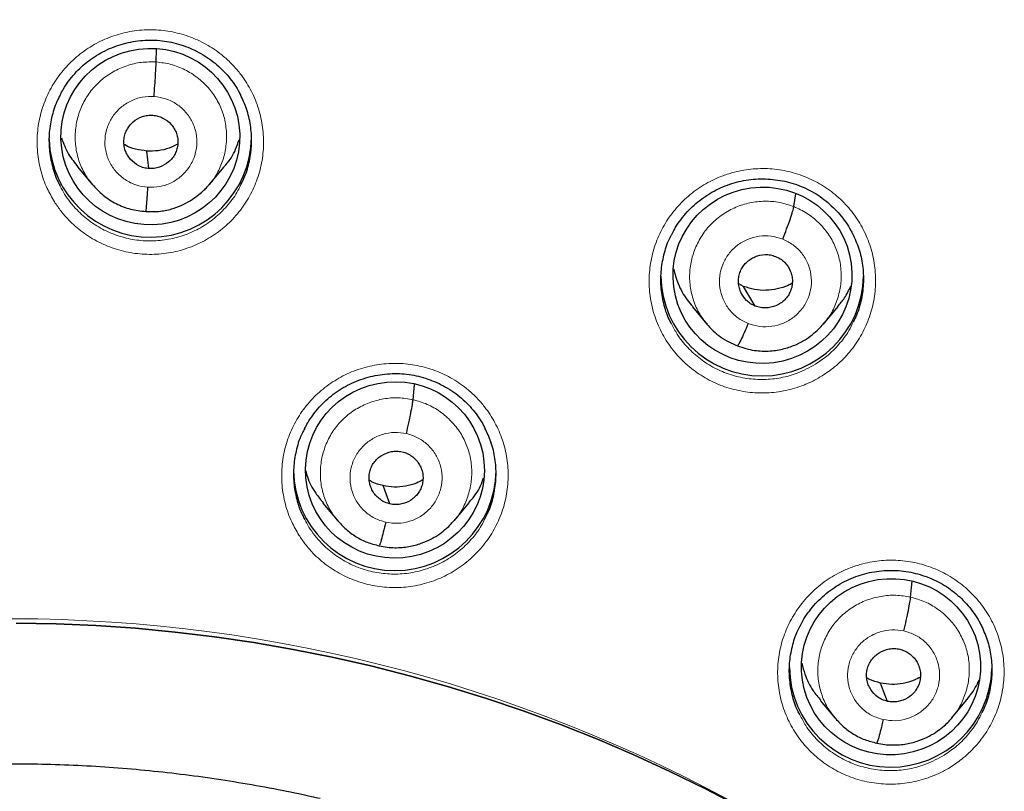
# Model space of a CAD drawing. Header units: millimetres. Extents: x 8 to 2427, y 12 to 2587.
# Tile 136 of 153: x 1095 to 1112, y 1865 to 1878. Entities that reach past the tile are written whole.
import ezdxf

# ---------------------------------------------------------------- set-up
doc = ezdxf.new("R2010")
doc.units = ezdxf.units.MM

msp = doc.modelspace()

# ---------------------------------------------------------------- linework, layer by layer
at = {"color": 7, "linetype": 'Continuous', "lineweight": 30}
for p, q in [((1097.695, 1877.463), (1097.701, 1877.681)), ((1097.574, 1875.673), (1097.538, 1875.968)), ((1096.379, 1875.698), (1096.624, 1875.404)), ((1098.587, 1875.404), (1098.832, 1875.697)), ((1098.585, 1875.406), (1098.57, 1875.391)), ((1108.398, 1875.035), (1108.43, 1875.25)), ((1107.555, 1873.697), (1107.472, 1873.74)), ((1107.75, 1873.365), (1107.555, 1873.697)), ((1106.695, 1873.356), (1106.939, 1873.063)), ((1108.897, 1873.064), (1109.14, 1873.357)), ((1108.906, 1873.085), (1108.892, 1873.068)), ((1102.008, 1871.795), (1102.031, 1872.053)), ((1100.493, 1870.061), (1100.738, 1869.767)), ((1102.701, 1869.766), (1102.945, 1870.06)), ((1110.358, 1868.481), (1110.382, 1868.752)), ((1108.842, 1866.747), (1109.088, 1866.453)), ((1111.052, 1866.457), (1111.296, 1866.751)), ((1111.056, 1866.47), (1111.047, 1866.461))]:
    msp.add_line(p, q, dxfattribs=at)
at = {"color": 7, "linetype": 'Continuous', "lineweight": 30, "flags": 128}
for points in [[(1101.619, 1870.045), (1101.553, 1870.217), (1101.502, 1870.353)], [(1095.347, 1868.043), (1096.014, 1868.032), (1096.682, 1868.004), (1097.348, 1867.958), (1098.013, 1867.896), (1098.675, 1867.816), (1099.336, 1867.719), (1099.994, 1867.605), (1100.648, 1867.475), (1101.299, 1867.327), (1101.945, 1867.163), (1102.587, 1866.982), (1103.224, 1866.785), (1103.855, 1866.571), (1104.481, 1866.342), (1105.1, 1866.096), (1105.712, 1865.834), (1106.317, 1865.557), (1106.915, 1865.264), (1107.504, 1864.956)], [(1107.504, 1864.956), (1106.915, 1865.264), (1106.317, 1865.557), (1105.712, 1865.834), (1105.1, 1866.096), (1104.481, 1866.342), (1103.855, 1866.571), (1103.224, 1866.785), (1102.587, 1866.982), (1101.945, 1867.163), (1101.299, 1867.327), (1100.648, 1867.475), (1099.994, 1867.605), (1099.336, 1867.719), (1098.675, 1867.816), (1098.013, 1867.896), (1097.348, 1867.958), (1096.682, 1868.004), (1096.014, 1868.032), (1095.347, 1868.043)], [(1109.969, 1866.732), (1109.903, 1866.905), (1109.852, 1867.04)]]:
    msp.add_lwpolyline(points, dxfattribs=at)
at = {"color": 7, "linetype": 'Continuous', "lineweight": 30}
for centre, start, end in [((1097.596, 1876.222), 182.1062, 359.1568), ((1107.865, 1873.895), 180.8351, 359.1649), ((1101.7, 1870.628), 180.8349, 359.1651), ((1110.022, 1867.328), 180.8404, 358.28)]:
    msp.add_arc(centre, 1.7, start, end, dxfattribs=at)
at = {"color": 252, "linetype": 'Continuous', "lineweight": 0}
msp.add_arc((1095.245, 1842.664), 25.455, 359.5944, 180.1892, dxfattribs=at)
at = {"color": 7, "linetype": 'Continuous', "lineweight": 30}
for centre, major_axis, ratio in [((1097.597, 1876.211), (1.5, 0.045), 0.987065), ((1107.871, 1873.883), (1.489, 0.196), 0.985086), ((1101.702, 1870.616), (1.495, 0.135), 0.986364), ((1110.028, 1867.314), (1.486, 0.226), 0.983473)]:
    msp.add_ellipse(centre, major_axis=major_axis, ratio=ratio, dxfattribs=at)
at = {"color": 252, "linetype": 'Continuous', "lineweight": 0}
for points, knots in [([(1095.404, 1891.756), (1096.796, 1891.721), (1099.58, 1891.651), (1103.722, 1891.088), (1107.8, 1890.193), (1111.781, 1888.94), (1115.633, 1887.349), (1119.327, 1885.43), (1122.833, 1883.198), (1126.125, 1880.67), (1129.177, 1877.866), (1131.964, 1874.808), (1134.464, 1871.521), (1136.659, 1868.03), (1138.531, 1864.361), (1140.065, 1860.545), (1141.249, 1856.61), (1142.077, 1852.588), (1142.527, 1848.511), (1142.644, 1844.804), (1142.448, 1842.476), (1142.367, 1841.509)], [0, 0, 0, 0, 0.053449, 0.106897, 0.160346, 0.213794, 0.267243, 0.320692, 0.37414, 0.427589, 0.481038, 0.534486, 0.587935, 0.641383, 0.694832, 0.748281, 0.801729, 0.855178, 0.908626, 0.962075, 1, 1, 1, 1]), ([(1095.988, 1875.114), (1095.945, 1875.188), (1095.849, 1875.355), (1095.751, 1875.638), (1095.694, 1875.951), (1095.694, 1876.271), (1095.746, 1876.586), (1095.852, 1876.887), (1096.007, 1877.168), (1096.208, 1877.417), (1096.448, 1877.631), (1096.721, 1877.801), (1097.018, 1877.923), (1097.332, 1877.994), (1097.653, 1878.012), (1097.972, 1877.975), (1098.281, 1877.887), (1098.57, 1877.748), (1098.799, 1877.587), (1098.973, 1877.424), (1099.13, 1877.244), (1099.282, 1877.009), (1099.41, 1876.716), (1099.484, 1876.406), (1099.506, 1876.087), (1099.473, 1875.77), (1099.387, 1875.462), (1099.25, 1875.173), (1099.066, 1874.91), (1098.84, 1874.683), (1098.579, 1874.496), (1098.289, 1874.355), (1097.981, 1874.264), (1097.661, 1874.227), (1097.34, 1874.242), (1097.027, 1874.312), (1096.729, 1874.432), (1096.456, 1874.6), (1096.248, 1874.782), (1096.095, 1874.957), (1096.024, 1875.062), (1095.988, 1875.114)], [0, 0, 0, 0, 0.021744, 0.048601, 0.075458, 0.102345, 0.129232, 0.156131, 0.18303, 0.209917, 0.236804, 0.263661, 0.290518, 0.31734, 0.344162, 0.370959, 0.397756, 0.424549, 0.451343, 0.468033, 0.484724, 0.5116, 0.538476, 0.565351, 0.592227, 0.61912, 0.646013, 0.672911, 0.699808, 0.726688, 0.753567, 0.780413, 0.807259, 0.834071, 0.860883, 0.887677, 0.91447, 0.941267, 0.968064, 0.984032, 1, 1, 1, 1]), ([(1096.624, 1875.409), (1096.581, 1875.465), (1096.486, 1875.586), (1096.392, 1875.804), (1096.337, 1876.046), (1096.332, 1876.294), (1096.372, 1876.539), (1096.46, 1876.771), (1096.593, 1876.982), (1096.765, 1877.162), (1096.97, 1877.306), (1097.199, 1877.407), (1097.444, 1877.467), (1097.611, 1877.464), (1097.695, 1877.463)], [0, 0, 0, 0, 0.072223, 0.156514, 0.240761, 0.325118, 0.409476, 0.493722, 0.578013, 0.662375, 0.746748, 0.831151, 0.915518, 1, 1, 1, 1]), ([(1097.695, 1877.463), (1097.778, 1877.453), (1097.944, 1877.433), (1098.178, 1877.34), (1098.39, 1877.209), (1098.573, 1877.038), (1098.719, 1876.836), (1098.821, 1876.609), (1098.875, 1876.367), (1098.88, 1876.119), (1098.84, 1875.873), (1098.75, 1875.643), (1098.661, 1875.485), (1098.594, 1875.416), (1098.585, 1875.406)], [0, 0, 0, 0, 0.089719, 0.179314, 0.268948, 0.358551, 0.448142, 0.537657, 0.627126, 0.716711, 0.806297, 0.895766, 0.985281, 1, 1, 1, 1]), ([(1097.552, 1875.36), (1097.485, 1875.369), (1097.352, 1875.389), (1097.169, 1875.482), (1097.017, 1875.615), (1096.904, 1875.783), (1096.84, 1875.974), (1096.827, 1876.175), (1096.868, 1876.373), (1096.959, 1876.553), (1097.094, 1876.704), (1097.264, 1876.815), (1097.457, 1876.882), (1097.592, 1876.883), (1097.66, 1876.883)], [0, 0, 0, 0, 0.083335, 0.166669, 0.250002, 0.333336, 0.416669, 0.499998, 0.58333, 0.666661, 0.749995, 0.833329, 0.916665, 1, 1, 1, 1]), ([(1097.66, 1876.883), (1097.727, 1876.874), (1097.86, 1876.854), (1098.043, 1876.761), (1098.195, 1876.629), (1098.308, 1876.46), (1098.373, 1876.269), (1098.385, 1876.068), (1098.344, 1875.871), (1098.253, 1875.69), (1098.118, 1875.539), (1097.949, 1875.428), (1097.755, 1875.361), (1097.62, 1875.36), (1097.552, 1875.36)], [0, 0, 0, 0, 0.083333, 0.166663, 0.249997, 0.333332, 0.416664, 0.499997, 0.583327, 0.666661, 0.749995, 0.83333, 0.916664, 1, 1, 1, 1]), ([(1108.871, 1872.194), (1108.943, 1872.243), (1109.103, 1872.351), (1109.316, 1872.563), (1109.506, 1872.821), (1109.647, 1873.108), (1109.74, 1873.414), (1109.777, 1873.732), (1109.762, 1874.05), (1109.692, 1874.362), (1109.571, 1874.657), (1109.4, 1874.927), (1109.187, 1875.165), (1108.936, 1875.364), (1108.656, 1875.518), (1108.352, 1875.623), (1108.036, 1875.677), (1107.715, 1875.676), (1107.437, 1875.629), (1107.209, 1875.558), (1106.988, 1875.463), (1106.748, 1875.318), (1106.504, 1875.109), (1106.299, 1874.861), (1106.138, 1874.584), (1106.028, 1874.284), (1105.969, 1873.97), (1105.965, 1873.651), (1106.014, 1873.336), (1106.117, 1873.034), (1106.269, 1872.753), (1106.467, 1872.502), (1106.704, 1872.288), (1106.975, 1872.117), (1107.27, 1871.992), (1107.583, 1871.92), (1107.903, 1871.899), (1108.223, 1871.933), (1108.491, 1872.008), (1108.706, 1872.099), (1108.816, 1872.163), (1108.871, 1872.194)], [0, 0, 0, 0, 0.021744, 0.048601, 0.075458, 0.102345, 0.129232, 0.156131, 0.18303, 0.209917, 0.236804, 0.263661, 0.290518, 0.31734, 0.344162, 0.370959, 0.397756, 0.424549, 0.451343, 0.468033, 0.484724, 0.5116, 0.538476, 0.565351, 0.592227, 0.61912, 0.646013, 0.672911, 0.699808, 0.726688, 0.753567, 0.780413, 0.807259, 0.834071, 0.860883, 0.887677, 0.91447, 0.941267, 0.968064, 0.984032, 1, 1, 1, 1]), ([(1096.085, 1875.38), (1096.108, 1875.335), (1096.183, 1875.19), (1096.348, 1874.987), (1096.576, 1874.786), (1096.82, 1874.636), (1097.086, 1874.529), (1097.367, 1874.466), (1097.654, 1874.453), (1097.94, 1874.486), (1098.216, 1874.568), (1098.474, 1874.693), (1098.708, 1874.861), (1098.909, 1875.066), (1099.046, 1875.25), (1099.1, 1875.371), (1099.116, 1875.405)], [0, 0, 0, 0, 0.040499, 0.131169, 0.207341, 0.283513, 0.359662, 0.435811, 0.512016, 0.588221, 0.664526, 0.740831, 0.817238, 0.893646, 0.970113, 1, 1, 1, 1]), ([(1106.947, 1873.064), (1106.92, 1873.094), (1106.838, 1873.186), (1106.742, 1873.37), (1106.666, 1873.606), (1106.64, 1873.853), (1106.664, 1874.099), (1106.736, 1874.337), (1106.851, 1874.558), (1107.007, 1874.752), (1107.2, 1874.912), (1107.42, 1875.032), (1107.66, 1875.106), (1107.909, 1875.133), (1108.161, 1875.115), (1108.319, 1875.062), (1108.398, 1875.035)], [0, 0, 0, 0, 0.036254, 0.110411, 0.184559, 0.258644, 0.33269, 0.406833, 0.480977, 0.555022, 0.629107, 0.703255, 0.777412, 0.851596, 0.925747, 1, 1, 1, 1]), ([(1108.398, 1875.035), (1108.473, 1875.001), (1108.625, 1874.931), (1108.819, 1874.772), (1108.98, 1874.583), (1109.1, 1874.365), (1109.175, 1874.128), (1109.201, 1873.882), (1109.177, 1873.635), (1109.104, 1873.398), (1109.013, 1873.211), (1108.933, 1873.116), (1108.906, 1873.085)], [0, 0, 0, 0, 0.10548, 0.210815, 0.316196, 0.421541, 0.526871, 0.632112, 0.737298, 0.842623, 0.947947, 1, 1, 1, 1]), ([(1107.632, 1873.074), (1107.571, 1873.103), (1107.45, 1873.162), (1107.306, 1873.306), (1107.202, 1873.479), (1107.148, 1873.673), (1107.146, 1873.874), (1107.197, 1874.07), (1107.297, 1874.245), (1107.44, 1874.389), (1107.616, 1874.492), (1107.812, 1874.546), (1108.017, 1874.551), (1108.145, 1874.511), (1108.21, 1874.491)], [0, 0, 0, 0, 0.083336, 0.166671, 0.250004, 0.333338, 0.416669, 0.500004, 0.583336, 0.666667, 0.750003, 0.833338, 0.916667, 1, 1, 1, 1]), ([(1108.21, 1874.491), (1108.27, 1874.461), (1108.391, 1874.402), (1108.536, 1874.259), (1108.64, 1874.086), (1108.694, 1873.892), (1108.696, 1873.69), (1108.645, 1873.495), (1108.544, 1873.32), (1108.402, 1873.175), (1108.226, 1873.073), (1108.03, 1873.019), (1107.825, 1873.014), (1107.696, 1873.054), (1107.632, 1873.074)], [0, 0, 0, 0, 0.0833328, 0.1666627, 0.2499974, 0.3333317, 0.4166643, 0.4999972, 0.5833267, 0.6666608, 0.7499952, 0.8333296, 0.9166637, 1, 1, 1, 1]), ([(1108.761, 1872.39), (1108.661, 1872.336), (1108.477, 1872.236), (1108.181, 1872.157), (1107.896, 1872.126), (1107.609, 1872.144), (1107.329, 1872.209), (1107.065, 1872.32), (1106.823, 1872.473), (1106.612, 1872.666), (1106.448, 1872.866), (1106.375, 1873.011), (1106.345, 1873.071)], [0, 0, 0, 0, 0.120188, 0.221158, 0.322128, 0.423068, 0.524008, 0.625022, 0.726036, 0.827182, 0.928329, 1, 1, 1, 1]), ([(1109.395, 1873.104), (1109.372, 1873.054), (1109.309, 1872.918), (1109.159, 1872.721), (1108.969, 1872.53), (1108.826, 1872.434), (1108.761, 1872.39)], [0, 0, 0, 0, 0.170822, 0.46595, 0.761077, 1, 1, 1, 1]), ([(1100.09, 1869.523), (1100.048, 1869.596), (1099.953, 1869.76), (1099.855, 1870.041), (1099.799, 1870.354), (1099.799, 1870.673), (1099.851, 1870.987), (1099.957, 1871.288), (1100.112, 1871.568), (1100.313, 1871.818), (1100.553, 1872.031), (1100.826, 1872.201), (1101.123, 1872.324), (1101.437, 1872.394), (1101.758, 1872.413), (1102.077, 1872.377), (1102.386, 1872.289), (1102.675, 1872.151), (1102.905, 1871.99), (1103.079, 1871.827), (1103.235, 1871.647), (1103.388, 1871.413), (1103.515, 1871.121), (1103.589, 1870.811), (1103.611, 1870.493), (1103.578, 1870.176), (1103.492, 1869.869), (1103.354, 1869.581), (1103.171, 1869.318), (1102.945, 1869.091), (1102.684, 1868.904), (1102.394, 1868.764), (1102.086, 1868.672), (1101.766, 1868.635), (1101.445, 1868.65), (1101.131, 1868.719), (1100.833, 1868.838), (1100.56, 1869.006), (1100.352, 1869.188), (1100.197, 1869.364), (1100.126, 1869.47), (1100.09, 1869.523)], [0, 0, 0, 0, 0.021334, 0.048175, 0.075017, 0.101884, 0.12875, 0.155633, 0.182515, 0.209396, 0.236278, 0.263143, 0.290008, 0.316848, 0.343688, 0.370505, 0.397322, 0.424129, 0.450936, 0.467641, 0.484346, 0.511203, 0.538061, 0.564917, 0.591773, 0.618646, 0.645519, 0.672403, 0.699287, 0.726165, 0.753043, 0.779901, 0.806759, 0.833591, 0.860423, 0.887235, 0.914047, 0.940854, 0.967661, 0.98383, 1, 1, 1, 1]), ([(1100.748, 1869.763), (1100.711, 1869.807), (1100.62, 1869.915), (1100.524, 1870.118), (1100.458, 1870.357), (1100.443, 1870.605), (1100.476, 1870.85), (1100.555, 1871.086), (1100.678, 1871.302), (1100.843, 1871.489), (1101.042, 1871.641), (1101.267, 1871.751), (1101.509, 1871.816), (1101.761, 1871.837), (1101.925, 1871.809), (1102.008, 1871.795)], [0, 0, 0, 0, 0.055131, 0.133886, 0.212575, 0.291222, 0.369973, 0.448724, 0.527371, 0.60606, 0.684815, 0.76358, 0.842374, 0.921133, 1, 1, 1, 1]), ([(1102.008, 1871.795), (1102.088, 1871.772), (1102.249, 1871.727), (1102.465, 1871.599), (1102.654, 1871.437), (1102.808, 1871.241), (1102.919, 1871.018), (1102.984, 1870.779), (1102.999, 1870.531), (1102.966, 1870.285), (1102.885, 1870.052), (1102.796, 1869.878), (1102.721, 1869.797), (1102.702, 1869.777)], [0, 0, 0, 0, 0.096919, 0.193706, 0.290535, 0.387329, 0.484111, 0.580811, 0.67746, 0.774237, 0.871013, 0.967662, 1, 1, 1, 1]), ([(1101.547, 1869.739), (1101.483, 1869.759), (1101.354, 1869.799), (1101.189, 1869.919), (1101.059, 1870.073), (1100.974, 1870.257), (1100.941, 1870.455), (1100.96, 1870.656), (1101.032, 1870.845), (1101.15, 1871.009), (1101.307, 1871.137), (1101.493, 1871.22), (1101.694, 1871.257), (1101.828, 1871.237), (1101.895, 1871.227)], [0, 0, 0, 0, 0.083336, 0.166671, 0.250005, 0.333339, 0.416674, 0.500003, 0.583336, 0.666668, 0.750003, 0.833337, 0.916667, 1, 1, 1, 1]), ([(1101.895, 1871.227), (1101.959, 1871.207), (1102.088, 1871.167), (1102.254, 1871.048), (1102.383, 1870.893), (1102.468, 1870.71), (1102.501, 1870.511), (1102.482, 1870.311), (1102.41, 1870.122), (1102.292, 1869.958), (1102.135, 1869.829), (1101.95, 1869.746), (1101.748, 1869.71), (1101.614, 1869.729), (1101.547, 1869.739)], [0, 0, 0, 0, 0.083333, 0.166663, 0.249998, 0.333332, 0.416664, 0.499997, 0.583327, 0.666661, 0.749995, 0.833329, 0.916664, 1, 1, 1, 1]), ([(1100.188, 1869.786), (1100.211, 1869.742), (1100.259, 1869.648), (1100.355, 1869.516), (1100.491, 1869.358), (1100.678, 1869.195), (1100.921, 1869.045), (1101.188, 1868.937), (1101.467, 1868.876), (1101.756, 1868.862), (1102.04, 1868.895), (1102.318, 1868.977), (1102.575, 1869.102), (1102.811, 1869.27), (1103.01, 1869.473), (1103.149, 1869.659), (1103.204, 1869.78), (1103.22, 1869.816)], [0, 0, 0, 0, 0.039246, 0.084923, 0.131074, 0.206104, 0.283307, 0.358348, 0.435568, 0.510663, 0.587941, 0.663113, 0.74047, 0.815706, 0.893126, 0.968385, 1, 1, 1, 1]), ([(1111.032, 1865.631), (1111.103, 1865.68), (1111.263, 1865.788), (1111.475, 1866), (1111.664, 1866.258), (1111.805, 1866.545), (1111.897, 1866.85), (1111.934, 1867.167), (1111.918, 1867.485), (1111.848, 1867.795), (1111.726, 1868.09), (1111.555, 1868.359), (1111.342, 1868.596), (1111.091, 1868.793), (1110.81, 1868.947), (1110.507, 1869.051), (1110.19, 1869.104), (1109.869, 1869.103), (1109.591, 1869.056), (1109.363, 1868.984), (1109.142, 1868.888), (1108.902, 1868.743), (1108.658, 1868.533), (1108.454, 1868.286), (1108.294, 1868.009), (1108.184, 1867.71), (1108.125, 1867.396), (1108.122, 1867.078), (1108.171, 1866.763), (1108.275, 1866.462), (1108.427, 1866.182), (1108.625, 1865.933), (1108.863, 1865.719), (1109.133, 1865.549), (1109.429, 1865.425), (1109.742, 1865.354), (1110.063, 1865.334), (1110.382, 1865.368), (1110.65, 1865.444), (1110.866, 1865.535), (1110.977, 1865.599), (1111.032, 1865.631)], [0, 0, 0, 0, 0.021607, 0.048472, 0.075337, 0.102219, 0.129101, 0.155983, 0.182865, 0.209732, 0.236598, 0.26344, 0.290282, 0.3171, 0.343918, 0.370725, 0.397532, 0.424344, 0.451156, 0.46788, 0.484603, 0.511479, 0.538355, 0.56523, 0.592106, 0.61899, 0.645873, 0.672752, 0.699631, 0.72649, 0.75335, 0.780183, 0.807017, 0.83383, 0.860643, 0.88745, 0.914257, 0.941074, 0.967891, 0.983946, 1, 1, 1, 1]), ([(1109.097, 1866.45), (1109.06, 1866.494), (1108.97, 1866.601), (1108.874, 1866.803), (1108.808, 1867.041), (1108.793, 1867.289), (1108.826, 1867.535), (1108.906, 1867.77), (1109.029, 1867.986), (1109.193, 1868.174), (1109.392, 1868.326), (1109.617, 1868.437), (1109.859, 1868.502), (1110.111, 1868.523), (1110.275, 1868.495), (1110.358, 1868.481)], [0, 0, 0, 0, 0.054689, 0.133481, 0.212206, 0.290889, 0.369676, 0.448464, 0.52715, 0.605876, 0.684668, 0.76347, 0.8423, 0.921096, 1, 1, 1, 1]), ([(1110.358, 1868.481), (1110.438, 1868.459), (1110.599, 1868.414), (1110.815, 1868.287), (1111.004, 1868.125), (1111.158, 1867.929), (1111.269, 1867.707), (1111.335, 1867.468), (1111.349, 1867.221), (1111.317, 1866.975), (1111.235, 1866.741), (1111.146, 1866.569), (1111.073, 1866.489), (1111.056, 1866.47)], [0, 0, 0, 0, 0.097108, 0.194085, 0.291104, 0.388088, 0.485059, 0.581948, 0.678784, 0.775749, 0.872716, 0.969556, 1, 1, 1, 1]), ([(1109.898, 1866.427), (1109.833, 1866.446), (1109.704, 1866.486), (1109.539, 1866.605), (1109.409, 1866.759), (1109.325, 1866.942), (1109.291, 1867.141), (1109.311, 1867.341), (1109.382, 1867.53), (1109.5, 1867.694), (1109.658, 1867.823), (1109.843, 1867.906), (1110.044, 1867.943), (1110.178, 1867.923), (1110.245, 1867.914)], [0, 0, 0, 0, 0.083336, 0.16667, 0.250005, 0.333339, 0.41667, 0.500002, 0.583336, 0.666665, 0.750002, 0.833337, 0.916667, 1, 1, 1, 1]), ([(1110.245, 1867.914), (1110.309, 1867.894), (1110.438, 1867.855), (1110.604, 1867.735), (1110.734, 1867.581), (1110.818, 1867.398), (1110.852, 1867.2), (1110.832, 1866.999), (1110.761, 1866.811), (1110.642, 1866.646), (1110.485, 1866.518), (1110.3, 1866.434), (1110.098, 1866.397), (1109.964, 1866.417), (1109.898, 1866.427)], [0, 0, 0, 0, 0.083333, 0.166663, 0.249997, 0.333334, 0.416662, 0.499996, 0.583328, 0.666659, 0.749994, 0.833329, 0.916664, 1, 1, 1, 1]), ([(1110.921, 1865.829), (1110.821, 1865.774), (1110.636, 1865.674), (1110.34, 1865.594), (1110.054, 1865.562), (1109.767, 1865.58), (1109.488, 1865.644), (1109.223, 1865.755), (1108.981, 1865.907), (1108.77, 1866.098), (1108.604, 1866.299), (1108.531, 1866.445), (1108.5, 1866.506)], [0, 0, 0, 0, 0.120559, 0.221378, 0.322195, 0.422954, 0.523711, 0.624496, 0.725282, 0.826146, 0.92701, 1, 1, 1, 1]), ([(1111.552, 1866.542), (1111.529, 1866.492), (1111.467, 1866.356), (1111.317, 1866.16), (1111.128, 1865.969), (1110.985, 1865.872), (1110.921, 1865.829)], [0, 0, 0, 0, 0.170544, 0.46633, 0.762114, 1, 1, 1, 1])]:
    msp.add_open_spline(points, degree=3, knots=knots, dxfattribs=at)
at = {"color": 7, "linetype": 'Continuous', "lineweight": 30}
for points, knots in [([(1095.404, 1887.864), (1095.551, 1887.863), (1095.98, 1887.862), (1096.69, 1887.848), (1097.533, 1887.817), (1098.376, 1887.771), (1099.218, 1887.708), (1100.058, 1887.631), (1100.897, 1887.538), (1101.734, 1887.43), (1102.568, 1887.306), (1103.401, 1887.168), (1104.23, 1887.014), (1105.056, 1886.844), (1105.879, 1886.66), (1106.698, 1886.461), (1107.514, 1886.247), (1108.325, 1886.018), (1109.132, 1885.774), (1109.934, 1885.515), (1110.73, 1885.242), (1111.522, 1884.954), (1112.308, 1884.652), (1113.088, 1884.335), (1113.862, 1884.004), (1114.629, 1883.659), (1115.39, 1883.3), (1116.144, 1882.928), (1116.89, 1882.541), (1117.629, 1882.141), (1118.361, 1881.727), (1119.084, 1881.301), (1119.799, 1880.861), (1120.506, 1880.407), (1121.204, 1879.942), (1121.893, 1879.463), (1122.572, 1878.972), (1123.243, 1878.468), (1123.903, 1877.953), (1124.554, 1877.425), (1125.194, 1876.885), (1125.825, 1876.334), (1126.444, 1875.772), (1127.053, 1875.198), (1127.651, 1874.613), (1128.237, 1874.017), (1128.813, 1873.411), (1129.376, 1872.794), (1129.928, 1872.167), (1130.467, 1871.53), (1130.995, 1870.883), (1131.51, 1870.227), (1132.013, 1869.561), (1132.502, 1868.887), (1132.979, 1868.203), (1133.443, 1867.511), (1133.894, 1866.81), (1134.331, 1866.102), (1134.755, 1865.385), (1135.165, 1864.661), (1135.561, 1863.929), (1135.943, 1863.191), (1136.311, 1862.445), (1136.665, 1861.693), (1137.004, 1860.935), (1137.329, 1860.17), (1137.64, 1859.4), (1137.935, 1858.624), (1138.216, 1857.842), (1138.482, 1857.056), (1138.733, 1856.265), (1138.969, 1855.47), (1139.19, 1854.67), (1139.396, 1853.867), (1139.586, 1853.059), (1139.76, 1852.249), (1139.908, 1851.504), (1139.99, 1851.028), (1140.025, 1850.824)], [0, 0, 0, 0, 0.006955, 0.020238, 0.033522, 0.046806, 0.060089, 0.073373, 0.086656, 0.09994, 0.113224, 0.126507, 0.139791, 0.153075, 0.166359, 0.179642, 0.192926, 0.20621, 0.219494, 0.232778, 0.246062, 0.259346, 0.27263, 0.285914, 0.299198, 0.312482, 0.325766, 0.33905, 0.352335, 0.365619, 0.378904, 0.392188, 0.405473, 0.418757, 0.432042, 0.445327, 0.458611, 0.471896, 0.485181, 0.498466, 0.511751, 0.525036, 0.538322, 0.551607, 0.564892, 0.578178, 0.591463, 0.604749, 0.618035, 0.63132, 0.644606, 0.657892, 0.671178, 0.684464, 0.69775, 0.711037, 0.724323, 0.737609, 0.750896, 0.764182, 0.777469, 0.790756, 0.804042, 0.817329, 0.830616, 0.843903, 0.85719, 0.870477, 0.883764, 0.897051, 0.910338, 0.923626, 0.936913, 0.9502, 0.963488, 0.976775, 0.990063, 1, 1, 1, 1]), ([(1096.084, 1876.907), (1096.1, 1876.939), (1096.141, 1877.02), (1096.223, 1877.141), (1096.325, 1877.268), (1096.438, 1877.382), (1096.561, 1877.485), (1096.695, 1877.576), (1096.838, 1877.655), (1096.989, 1877.72), (1097.146, 1877.772), (1097.307, 1877.808), (1097.47, 1877.828), (1097.633, 1877.833), (1097.794, 1877.822), (1097.953, 1877.796), (1098.111, 1877.754), (1098.264, 1877.697), (1098.412, 1877.627), (1098.553, 1877.542), (1098.684, 1877.444), (1098.805, 1877.336), (1098.914, 1877.216), (1099.009, 1877.087), (1099.074, 1876.985), (1099.103, 1876.924), (1099.108, 1876.912)], [0, 0, 0, 0, 0.0293247, 0.07366, 0.1175098, 0.160693, 0.2034693, 0.246675, 0.2904035, 0.3344926, 0.3787482, 0.4229205, 0.466813, 0.5103074, 0.5532858, 0.596349, 0.6398242, 0.6836254, 0.7276303, 0.7716814, 0.8155992, 0.8592727, 0.9025838, 0.9457331, 0.989301, 1, 1, 1, 1]), ([(1097.66, 1876.883), (1097.664, 1876.945), (1097.673, 1877.069), (1097.684, 1877.243), (1097.692, 1877.387), (1097.694, 1877.437), (1097.695, 1877.463)], [0, 0, 0, 0, 0.248368, 0.499431, 0.75054, 1, 1, 1, 1]), ([(1096.085, 1876.908), (1096.071, 1876.883), (1096.009, 1876.775), (1095.943, 1876.564), (1095.893, 1876.283), (1095.894, 1875.996), (1095.946, 1875.716), (1096.013, 1875.509), (1096.072, 1875.403), (1096.085, 1875.38)], [0, 0, 0, 0, 0.054819, 0.234007, 0.413123, 0.592239, 0.771148, 0.950057, 1, 1, 1, 1]), ([(1099.116, 1875.405), (1099.142, 1875.456), (1099.211, 1875.593), (1099.273, 1875.835), (1099.305, 1876.119), (1099.284, 1876.404), (1099.222, 1876.674), (1099.145, 1876.837), (1099.108, 1876.915)], [0, 0, 0, 0, 0.110623, 0.292202, 0.473782, 0.655237, 0.836692, 1, 1, 1, 1]), ([(1097.574, 1875.673), (1097.545, 1875.677), (1097.486, 1875.684), (1097.375, 1875.729), (1097.28, 1875.803), (1097.211, 1875.899), (1097.173, 1875.979), (1097.154, 1876.065), (1097.151, 1876.153), (1097.166, 1876.24), (1097.198, 1876.322), (1097.246, 1876.396), (1097.328, 1876.481), (1097.433, 1876.542), (1097.549, 1876.571), (1097.608, 1876.57), (1097.638, 1876.57)], [0, 0, 0, 0, 0.062684, 0.125226, 0.250206, 0.312843, 0.375206, 0.437536, 0.5, 0.562463, 0.624793, 0.687156, 0.749793, 0.874773, 0.937316, 1, 1, 1, 1]), ([(1097.638, 1876.57), (1097.667, 1876.566), (1097.726, 1876.559), (1097.837, 1876.514), (1097.932, 1876.44), (1098.002, 1876.344), (1098.039, 1876.264), (1098.059, 1876.178), (1098.061, 1876.09), (1098.046, 1876.003), (1098.015, 1875.921), (1097.966, 1875.847), (1097.884, 1875.762), (1097.779, 1875.702), (1097.664, 1875.672), (1097.604, 1875.673), (1097.574, 1875.673)], [0, 0, 0, 0, 0.062684, 0.125227, 0.250207, 0.312844, 0.375207, 0.437537, 0.500001, 0.562464, 0.624794, 0.687157, 0.749794, 0.874774, 0.937316, 1, 1, 1, 1]), ([(1096.104, 1876.188), (1096.14, 1876.096), (1096.208, 1875.919), (1096.326, 1875.771), (1096.382, 1875.7)], [0, 0, 0, 0, 0.5235811, 1, 1, 1, 1]), ([(1097.538, 1875.968), (1097.475, 1875.977), (1097.349, 1875.994), (1097.22, 1876.039), (1097.162, 1876.077), (1097.156, 1876.081)], [0, 0, 0, 0, 0.4754812, 0.9498875, 1, 1, 1, 1]), ([(1098.057, 1876.085), (1098.01, 1876.061), (1097.906, 1876.009), (1097.729, 1875.966), (1097.602, 1875.968), (1097.538, 1875.968)], [0, 0, 0, 0, 0.292779, 0.64599, 1, 1, 1, 1]), ([(1098.828, 1875.7), (1098.84, 1875.712), (1098.924, 1875.799), (1099.017, 1875.953), (1099.069, 1876.102), (1099.088, 1876.155)], [0, 0, 0, 0, 0.097209, 0.682963, 1, 1, 1, 1]), ([(1096.621, 1875.412), (1096.68, 1875.348), (1096.798, 1875.22), (1097.02, 1875.08), (1097.262, 1874.981), (1097.433, 1874.963), (1097.519, 1874.954)], [0, 0, 0, 0, 0.251314, 0.501933, 0.751326, 1, 1, 1, 1]), ([(1097.519, 1874.954), (1097.602, 1874.952), (1097.757, 1874.948), (1097.973, 1874.998), (1098.151, 1875.068), (1098.295, 1875.149), (1098.406, 1875.229), (1098.488, 1875.302), (1098.547, 1875.362), (1098.576, 1875.396), (1098.588, 1875.41)], [0, 0, 0, 0, 0.204376, 0.385411, 0.543828, 0.679673, 0.79296, 0.88382, 0.952562, 1, 1, 1, 1]), ([(1106.349, 1874.569), (1106.363, 1874.598), (1106.401, 1874.674), (1106.479, 1874.79), (1106.579, 1874.917), (1106.692, 1875.035), (1106.817, 1875.142), (1106.951, 1875.237), (1107.094, 1875.318), (1107.243, 1875.386), (1107.397, 1875.438), (1107.555, 1875.475), (1107.716, 1875.497), (1107.88, 1875.504), (1108.044, 1875.495), (1108.207, 1875.471), (1108.366, 1875.432), (1108.52, 1875.378), (1108.667, 1875.31), (1108.806, 1875.228), (1108.936, 1875.133), (1109.058, 1875.025), (1109.17, 1874.906), (1109.269, 1874.776), (1109.34, 1874.667), (1109.373, 1874.599), (1109.382, 1874.58)], [0, 0, 0, 0, 0.025537, 0.0685561, 0.111974, 0.1556902, 0.1995846, 0.2434954, 0.2872565, 0.3307613, 0.3738838, 0.4167905, 0.4600754, 0.5036942, 0.5475207, 0.5913979, 0.6351495, 0.6786719, 0.7218342, 0.7645956, 0.807692, 0.8512502, 0.8951213, 0.9391182, 0.9829774, 1, 1, 1, 1]), ([(1097.552, 1875.36), (1097.548, 1875.301), (1097.54, 1875.184), (1097.529, 1875.048), (1097.521, 1874.969), (1097.52, 1874.964), (1097.519, 1874.962)], [0, 0, 0, 0, 0.294499, 0.586107, 0.876749, 1, 1, 1, 1]), ([(1108.21, 1874.491), (1108.233, 1874.548), (1108.279, 1874.663), (1108.338, 1874.826), (1108.382, 1874.962), (1108.392, 1875.011), (1108.398, 1875.035)], [0, 0, 0, 0, 0.2483968, 0.4994426, 0.7505283, 1, 1, 1, 1]), ([(1106.345, 1873.071), (1106.331, 1873.095), (1106.271, 1873.202), (1106.208, 1873.412), (1106.162, 1873.693), (1106.165, 1873.98), (1106.221, 1874.259), (1106.284, 1874.459), (1106.342, 1874.556), (1106.35, 1874.57)], [0, 0, 0, 0, 0.053399, 0.236052, 0.418848, 0.601645, 0.784421, 0.967197, 1, 1, 1, 1]), ([(1109.383, 1874.583), (1109.421, 1874.5), (1109.498, 1874.329), (1109.558, 1874.052), (1109.573, 1873.767), (1109.537, 1873.484), (1109.476, 1873.26), (1109.414, 1873.14), (1109.395, 1873.104)], [0, 0, 0, 0, 0.179403, 0.364929, 0.550552, 0.736176, 0.921725, 1, 1, 1, 1]), ([(1107.75, 1873.365), (1107.723, 1873.378), (1107.67, 1873.403), (1107.579, 1873.479), (1107.511, 1873.578), (1107.475, 1873.69), (1107.464, 1873.778), (1107.473, 1873.866), (1107.498, 1873.95), (1107.539, 1874.028), (1107.595, 1874.097), (1107.664, 1874.153), (1107.769, 1874.209), (1107.887, 1874.234), (1108.006, 1874.228), (1108.063, 1874.209), (1108.091, 1874.199)], [0, 0, 0, 0, 0.062684, 0.125227, 0.250206, 0.312843, 0.375206, 0.437537, 0.5, 0.562463, 0.624793, 0.687156, 0.749793, 0.874773, 0.937316, 1, 1, 1, 1]), ([(1108.091, 1874.199), (1108.118, 1874.187), (1108.172, 1874.162), (1108.263, 1874.086), (1108.33, 1873.986), (1108.366, 1873.874), (1108.377, 1873.787), (1108.369, 1873.699), (1108.343, 1873.615), (1108.302, 1873.536), (1108.247, 1873.468), (1108.177, 1873.412), (1108.073, 1873.356), (1107.954, 1873.33), (1107.835, 1873.337), (1107.779, 1873.356), (1107.75, 1873.365)], [0, 0, 0, 0, 0.062684, 0.125227, 0.250207, 0.312844, 0.375208, 0.437538, 0.500001, 0.562465, 0.624794, 0.687157, 0.749794, 0.874774, 0.937316, 1, 1, 1, 1]), ([(1106.378, 1873.991), (1106.401, 1873.907), (1106.452, 1873.725), (1106.567, 1873.511), (1106.668, 1873.397), (1106.7, 1873.361)], [0, 0, 0, 0, 0.3647074, 0.7958525, 1, 1, 1, 1]), ([(1108.37, 1873.749), (1108.347, 1873.736), (1108.269, 1873.692), (1108.119, 1873.649), (1107.929, 1873.625), (1107.737, 1873.636), (1107.616, 1873.676), (1107.555, 1873.697)], [0, 0, 0, 0, 0.094037, 0.320939, 0.547556, 0.773523, 1, 1, 1, 1]), ([(1109.135, 1873.362), (1109.175, 1873.407), (1109.265, 1873.51), (1109.322, 1873.635), (1109.353, 1873.703)], [0, 0, 0, 0, 0.4448309, 1, 1, 1, 1]), ([(1106.934, 1873.069), (1106.97, 1873.029), (1107.042, 1872.948), (1107.167, 1872.846), (1107.304, 1872.76), (1107.403, 1872.72), (1107.452, 1872.701)], [0, 0, 0, 0, 0.251377, 0.501762, 0.751144, 1, 1, 1, 1]), ([(1107.452, 1872.701), (1107.499, 1872.683), (1107.591, 1872.649), (1107.775, 1872.613), (1107.993, 1872.605), (1108.231, 1872.644), (1108.434, 1872.715), (1108.6, 1872.805), (1108.73, 1872.902), (1108.831, 1872.995), (1108.884, 1873.058), (1108.908, 1873.086)], [0, 0, 0, 0, 0.093412, 0.182358, 0.347533, 0.496467, 0.629127, 0.745629, 0.846248, 0.931041, 1, 1, 1, 1]), ([(1107.632, 1873.074), (1107.609, 1873.019), (1107.563, 1872.911), (1107.504, 1872.786), (1107.466, 1872.714), (1107.458, 1872.71), (1107.455, 1872.708)], [0, 0, 0, 0, 0.29325, 0.583672, 0.873138, 1, 1, 1, 1]), ([(1100.187, 1871.309), (1100.204, 1871.342), (1100.245, 1871.423), (1100.327, 1871.544), (1100.429, 1871.671), (1100.542, 1871.785), (1100.666, 1871.888), (1100.799, 1871.979), (1100.942, 1872.057), (1101.093, 1872.123), (1101.25, 1872.174), (1101.412, 1872.211), (1101.575, 1872.231), (1101.737, 1872.236), (1101.899, 1872.225), (1102.058, 1872.199), (1102.215, 1872.157), (1102.369, 1872.101), (1102.517, 1872.03), (1102.658, 1871.946), (1102.789, 1871.849), (1102.909, 1871.74), (1103.018, 1871.621), (1103.113, 1871.492), (1103.178, 1871.39), (1103.207, 1871.33), (1103.212, 1871.318)], [0, 0, 0, 0, 0.029521, 0.073845, 0.117687, 0.160864, 0.203636, 0.24684, 0.290565, 0.334649, 0.3789, 0.42307, 0.466963, 0.510462, 0.553445, 0.59651, 0.639983, 0.683778, 0.727773, 0.771811, 0.815714, 0.859373, 0.902669, 0.9458, 0.989348, 1, 1, 1, 1]), ([(1101.895, 1871.227), (1101.908, 1871.287), (1101.936, 1871.408), (1101.971, 1871.578), (1101.998, 1871.72), (1102.004, 1871.77), (1102.008, 1871.795)], [0, 0, 0, 0, 0.248474, 0.499472, 0.750493, 1, 1, 1, 1]), ([(1100.189, 1871.311), (1100.175, 1871.287), (1100.112, 1871.179), (1100.047, 1870.97), (1099.997, 1870.688), (1099.997, 1870.404), (1100.048, 1870.123), (1100.116, 1869.916), (1100.176, 1869.809), (1100.188, 1869.786)], [0, 0, 0, 0, 0.05239, 0.2341, 0.410593, 0.592195, 0.768518, 0.949941, 1, 1, 1, 1]), ([(1103.22, 1869.816), (1103.246, 1869.867), (1103.314, 1870.001), (1103.376, 1870.242), (1103.408, 1870.524), (1103.388, 1870.809), (1103.326, 1871.079), (1103.249, 1871.243), (1103.212, 1871.32)], [0, 0, 0, 0, 0.109207, 0.288489, 0.472963, 0.65213, 0.836483, 1, 1, 1, 1]), ([(1101.619, 1870.045), (1101.59, 1870.053), (1101.533, 1870.07), (1101.431, 1870.131), (1101.349, 1870.219), (1101.295, 1870.324), (1101.271, 1870.409), (1101.265, 1870.497), (1101.277, 1870.584), (1101.305, 1870.667), (1101.349, 1870.744), (1101.409, 1870.81), (1101.503, 1870.881), (1101.616, 1870.924), (1101.735, 1870.936), (1101.794, 1870.926), (1101.823, 1870.921)], [0, 0, 0, 0, 0.062684, 0.125228, 0.250208, 0.312845, 0.375207, 0.437537, 0.5, 0.562463, 0.624793, 0.687155, 0.749791, 0.874772, 0.937316, 1, 1, 1, 1]), ([(1101.823, 1870.921), (1101.852, 1870.913), (1101.909, 1870.897), (1102.011, 1870.835), (1102.093, 1870.747), (1102.147, 1870.642), (1102.171, 1870.558), (1102.177, 1870.47), (1102.165, 1870.382), (1102.137, 1870.299), (1102.093, 1870.222), (1102.033, 1870.156), (1101.939, 1870.085), (1101.826, 1870.042), (1101.707, 1870.03), (1101.648, 1870.04), (1101.619, 1870.045)], [0, 0, 0, 0, 0.0626842, 0.1252277, 0.2502088, 0.3128454, 0.3752081, 0.4375377, 0.5000009, 0.5624641, 0.6247934, 0.6871557, 0.7497921, 0.8747726, 0.9373159, 1, 1, 1, 1]), ([(1100.207, 1870.6), (1100.215, 1870.567), (1100.248, 1870.435), (1100.345, 1870.25), (1100.455, 1870.118), (1100.498, 1870.065)], [0, 0, 0, 0, 0.164954, 0.667222, 1, 1, 1, 1]), ([(1101.502, 1870.353), (1101.439, 1870.368), (1101.358, 1870.389), (1101.288, 1870.432), (1101.272, 1870.442)], [0, 0, 0, 0, 0.769869, 1, 1, 1, 1]), ([(1102.171, 1870.45), (1102.136, 1870.431), (1102.045, 1870.382), (1101.882, 1870.34), (1101.691, 1870.321), (1101.565, 1870.342), (1101.502, 1870.353)], [0, 0, 0, 0, 0.17264, 0.448748, 0.724064, 1, 1, 1, 1]), ([(1102.94, 1870.065), (1102.965, 1870.093), (1103.061, 1870.197), (1103.145, 1870.342), (1103.183, 1870.461), (1103.19, 1870.483)], [0, 0, 0, 0, 0.232812, 0.861499, 1, 1, 1, 1]), ([(1100.734, 1869.774), (1100.781, 1869.722), (1100.876, 1869.616), (1101.048, 1869.492), (1101.236, 1869.395), (1101.372, 1869.361), (1101.44, 1869.344)], [0, 0, 0, 0, 0.251416, 0.501919, 0.751256, 1, 1, 1, 1]), ([(1101.44, 1869.344), (1101.484, 1869.335), (1101.57, 1869.317), (1101.738, 1869.307), (1101.931, 1869.323), (1102.137, 1869.377), (1102.31, 1869.453), (1102.45, 1869.538), (1102.558, 1869.624), (1102.64, 1869.703), (1102.683, 1869.754), (1102.703, 1869.776)], [0, 0, 0, 0, 0.096261, 0.187676, 0.356652, 0.507883, 0.641381, 0.757169, 0.855397, 0.93627, 1, 1, 1, 1]), ([(1101.547, 1869.739), (1101.534, 1869.682), (1101.506, 1869.568), (1101.471, 1869.436), (1101.448, 1869.359), (1101.443, 1869.354), (1101.442, 1869.352)], [0, 0, 0, 0, 0.293948, 0.585248, 0.875632, 1, 1, 1, 1]), ([(1108.504, 1867.997), (1108.518, 1868.026), (1108.556, 1868.102), (1108.633, 1868.218), (1108.734, 1868.345), (1108.847, 1868.462), (1108.971, 1868.57), (1109.106, 1868.665), (1109.248, 1868.746), (1109.397, 1868.814), (1109.551, 1868.866), (1109.709, 1868.903), (1109.87, 1868.926), (1110.034, 1868.933), (1110.198, 1868.925), (1110.361, 1868.901), (1110.521, 1868.862), (1110.675, 1868.808), (1110.821, 1868.741), (1110.96, 1868.659), (1111.091, 1868.565), (1111.213, 1868.458), (1111.325, 1868.339), (1111.424, 1868.21), (1111.496, 1868.1), (1111.529, 1868.032), (1111.539, 1868.012)], [0, 0, 0, 0, 0.025495, 0.06847, 0.111844, 0.155517, 0.199371, 0.243245, 0.286972, 0.330446, 0.373541, 0.416424, 0.459687, 0.503281, 0.547083, 0.590935, 0.634664, 0.678166, 0.721309, 0.764049, 0.807124, 0.850657, 0.894499, 0.938463, 0.982285, 1, 1, 1, 1]), ([(1110.245, 1867.914), (1110.259, 1867.974), (1110.286, 1868.094), (1110.322, 1868.265), (1110.348, 1868.406), (1110.355, 1868.456), (1110.358, 1868.481)], [0, 0, 0, 0, 0.248328, 0.499416, 0.750539, 1, 1, 1, 1]), ([(1108.5, 1866.506), (1108.487, 1866.529), (1108.427, 1866.634), (1108.365, 1866.842), (1108.318, 1867.122), (1108.321, 1867.408), (1108.376, 1867.687), (1108.439, 1867.887), (1108.497, 1867.984), (1108.506, 1867.999)], [0, 0, 0, 0, 0.050709, 0.233718, 0.416874, 0.60003, 0.78323, 0.966431, 1, 1, 1, 1]), ([(1111.539, 1868.015), (1111.577, 1867.932), (1111.654, 1867.764), (1111.713, 1867.489), (1111.729, 1867.204), (1111.693, 1866.922), (1111.633, 1866.698), (1111.571, 1866.577), (1111.552, 1866.542)], [0, 0, 0, 0, 0.1776975, 0.3634841, 0.5493922, 0.7353012, 0.9212149, 1, 1, 1, 1]), ([(1109.969, 1866.732), (1109.94, 1866.741), (1109.883, 1866.757), (1109.781, 1866.818), (1109.699, 1866.906), (1109.645, 1867.01), (1109.621, 1867.095), (1109.615, 1867.183), (1109.627, 1867.27), (1109.655, 1867.354), (1109.7, 1867.43), (1109.759, 1867.496), (1109.854, 1867.567), (1109.967, 1867.611), (1110.086, 1867.623), (1110.144, 1867.613), (1110.174, 1867.608)], [0, 0, 0, 0, 0.062683, 0.125228, 0.25021, 0.312845, 0.375204, 0.43753, 0.499992, 0.562455, 0.624787, 0.687151, 0.749788, 0.87477, 0.937315, 1, 1, 1, 1]), ([(1110.174, 1867.608), (1110.202, 1867.6), (1110.259, 1867.584), (1110.361, 1867.522), (1110.444, 1867.435), (1110.497, 1867.33), (1110.521, 1867.245), (1110.527, 1867.158), (1110.515, 1867.07), (1110.487, 1866.987), (1110.443, 1866.91), (1110.384, 1866.844), (1110.289, 1866.773), (1110.176, 1866.729), (1110.057, 1866.718), (1109.998, 1866.727), (1109.969, 1866.732)], [0, 0, 0, 0, 0.062683, 0.125228, 0.25021, 0.312845, 0.375205, 0.437531, 0.499992, 0.562457, 0.624788, 0.687152, 0.749789, 0.87477, 0.937315, 1, 1, 1, 1]), ([(1108.533, 1867.375), (1108.548, 1867.312), (1108.587, 1867.149), (1108.695, 1866.935), (1108.804, 1866.803), (1108.848, 1866.751)], [0, 0, 0, 0, 0.275716, 0.712306, 1, 1, 1, 1]), ([(1109.852, 1867.04), (1109.789, 1867.056), (1109.708, 1867.076), (1109.638, 1867.119), (1109.622, 1867.129)], [0, 0, 0, 0, 0.76966, 1, 1, 1, 1]), ([(1110.522, 1867.139), (1110.487, 1867.12), (1110.395, 1867.071), (1110.232, 1867.029), (1110.041, 1867.008), (1109.915, 1867.03), (1109.852, 1867.04)], [0, 0, 0, 0, 0.172896, 0.448917, 0.72415, 1, 1, 1, 1]), ([(1111.291, 1866.756), (1111.316, 1866.784), (1111.408, 1866.883), (1111.467, 1867.005), (1111.51, 1867.094)], [0, 0, 0, 0, 0.279395, 1, 1, 1, 1]), ([(1109.079, 1866.464), (1109.127, 1866.411), (1109.222, 1866.305), (1109.396, 1866.18), (1109.585, 1866.083), (1109.722, 1866.049), (1109.79, 1866.032)], [0, 0, 0, 0, 0.2517979, 0.5023841, 0.7515563, 1, 1, 1, 1]), ([(1109.79, 1866.033), (1109.834, 1866.024), (1109.921, 1866.006), (1110.088, 1865.996), (1110.282, 1866.012), (1110.489, 1866.067), (1110.663, 1866.142), (1110.804, 1866.228), (1110.914, 1866.314), (1110.998, 1866.394), (1111.042, 1866.446), (1111.062, 1866.468)], [0, 0, 0, 0, 0.095626, 0.186498, 0.354695, 0.505568, 0.639083, 0.755188, 0.853955, 0.935499, 1, 1, 1, 1]), ([(1109.898, 1866.427), (1109.891, 1866.398), (1109.877, 1866.34), (1109.851, 1866.235), (1109.822, 1866.125), (1109.8, 1866.054), (1109.793, 1866.038), (1109.791, 1866.034)], [0, 0, 0, 0, 0.147953, 0.294424, 0.585542, 0.876179, 1, 1, 1, 1]), ([(1072.214, 1844.753), (1072.226, 1844.904), (1072.254, 1845.252), (1072.316, 1845.795), (1072.397, 1846.381), (1072.494, 1846.965), (1072.607, 1847.546), (1072.734, 1848.124), (1072.878, 1848.698), (1073.036, 1849.269), (1073.21, 1849.836), (1073.398, 1850.398), (1073.602, 1850.954), (1073.82, 1851.506), (1074.053, 1852.051), (1074.3, 1852.591), (1074.562, 1853.124), (1074.837, 1853.65), (1075.127, 1854.169), (1075.43, 1854.68), (1075.747, 1855.183), (1076.077, 1855.678), (1076.42, 1856.165), (1076.776, 1856.642), (1077.145, 1857.11), (1077.526, 1857.569), (1077.918, 1858.018), (1078.323, 1858.456), (1078.739, 1858.884), (1079.167, 1859.301), (1079.605, 1859.707), (1080.054, 1860.102), (1080.514, 1860.485), (1080.983, 1860.856), (1081.463, 1861.215), (1081.951, 1861.562), (1082.449, 1861.896), (1082.955, 1862.217), (1083.47, 1862.525), (1083.993, 1862.819), (1084.523, 1863.101), (1085.061, 1863.368), (1085.605, 1863.622), (1086.156, 1863.862), (1086.714, 1864.087), (1087.277, 1864.299), (1087.846, 1864.495), (1088.419, 1864.677), (1088.998, 1864.845), (1089.58, 1864.997), (1090.166, 1865.135), (1090.756, 1865.257), (1091.349, 1865.365), (1091.945, 1865.457), (1092.543, 1865.534), (1093.142, 1865.595), (1093.743, 1865.641), (1094.345, 1865.672), (1094.948, 1865.687), (1095.551, 1865.687), (1096.154, 1865.672), (1096.756, 1865.641), (1097.357, 1865.594), (1097.956, 1865.533), (1098.554, 1865.456), (1099.15, 1865.363), (1099.732, 1865.258), (1100.164, 1865.169), (1100.398, 1865.116), (1100.447, 1865.105)], [0, 0, 0, 0, 0.011662, 0.026835, 0.042007, 0.057179, 0.072351, 0.087523, 0.102695, 0.117866, 0.133037, 0.148207, 0.163377, 0.178547, 0.193717, 0.208886, 0.224054, 0.239222, 0.25439, 0.269556, 0.284723, 0.299889, 0.315054, 0.330219, 0.345383, 0.360547, 0.37571, 0.390872, 0.406034, 0.421195, 0.436356, 0.451516, 0.466676, 0.481835, 0.496993, 0.512151, 0.527308, 0.542465, 0.557621, 0.572777, 0.587932, 0.603087, 0.618242, 0.633396, 0.648549, 0.663702, 0.678855, 0.694007, 0.70916, 0.724311, 0.739463, 0.754614, 0.769765, 0.784916, 0.800067, 0.815217, 0.830368, 0.845518, 0.860668, 0.875818, 0.890968, 0.906118, 0.921268, 0.936419, 0.951569, 0.966719, 0.98187, 0.996223, 1, 1, 1, 1])]:
    msp.add_open_spline(points, degree=3, knots=knots, dxfattribs=at)

doc.saveas('drawing.dxf')
